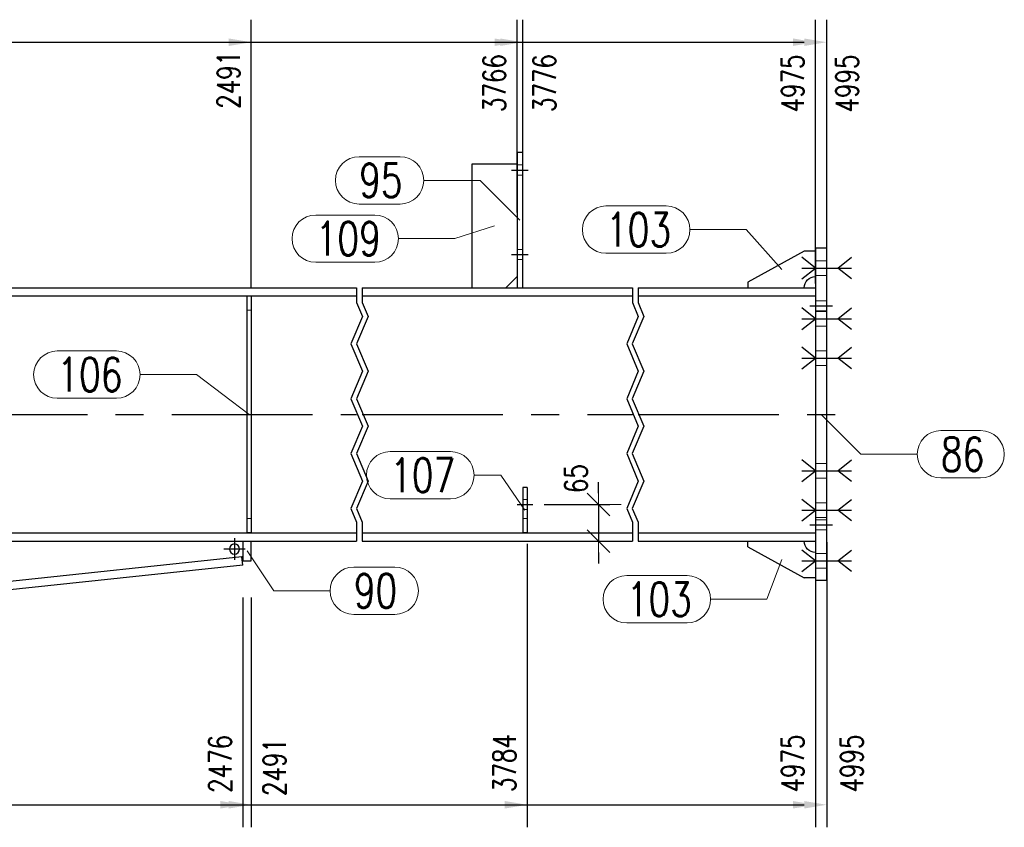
# Model space of a CAD drawing. Header units: millimetres. Extents: x 3536 to 4290, y 11030 to 11491.
# Tile 50 of 102: x 3695 to 3782, y 11245 to 11317. Entities that reach past the tile are written whole.
import ezdxf

# ---------------------------------------------------------------- set-up
doc = ezdxf.new("R2010")
doc.units = ezdxf.units.MM
doc.header["$LTSCALE"] = 10
doc.linetypes.add('HIDDEN', pattern=[0.375, 0.25, -0.125])
doc.linetypes.add('MITTE', pattern=[2, 1.25, -0.25, 0.25, -0.25])
doc.layers.get('Defpoints').update_dxf_attribs({"color": 1})
for name, color, linetype in [('PS_BOLT', 4, 'Continuous'), ('PS_MID', 5, 'MITTE'), ('PS_SHAPE', 3, 'Continuous')]:
    doc.layers.add(name, color=color, linetype=linetype)
for name, color, linetype, lineweight in [('PS_DIM', 4, 'Continuous', 13), ('PS_Hidden', 2, 'HIDDEN', 9), ('PS_Pos', 1, 'Continuous', 15), ('PS_SOLID', 7, 'Continuous', 30)]:
    doc.layers.add(name, color=color, linetype=linetype, lineweight=lineweight)
doc.styles.add('simplex', font='simplex.shx', dxfattribs={"width": 0.75})
doc.dimstyles.new('1_20_GŁ_DS1-LS20', dxfattribs={"dimtxt": 2, "dimasz": 2, "dimexe": 2, "dimexo": 5, "dimgap": 1, "dimtad": 1, "dimjust": 4, "dimdec": 0, "dimlfac": 20, "dimtxsty": 'simplex', "dimblk1": 'NONE', "dimsah": 1, "dimcen": 2, "dimclrd": 256, "dimclre": 256, "dimclrt": 4, "dimadec": 1, "dimazin": 0, "dimtfac": 1, "dimtdec": 0, "dimtmove": 2, "dimatfit": 3, "dimfxl": 1, "dimarcsym": 0})
doc.dimstyles.new('1_20_PRZ', dxfattribs={"dimtxt": 2, "dimasz": 1, "dimexe": 2, "dimexo": 5, "dimgap": 1, "dimtad": 1, "dimdec": 0, "dimlfac": 20, "dimtxsty": 'simplex', "dimblk": 'dimznak', "dimcen": 2, "dimse1": 1, "dimse2": 1, "dimclrd": 256, "dimclrt": 4, "dimadec": 1, "dimazin": 0, "dimtfac": 1, "dimtdec": 0, "dimtix": 1, "dimtmove": 2, "dimatfit": 3, "dimldrblk": 'dim-grot', "dimfxl": 1, "dimarcsym": 0})
doc.dimstyles.new('1_20_SC', dxfattribs={"dimtxt": 2, "dimasz": 1, "dimexe": 1, "dimexo": 1, "dimgap": 1, "dimtad": 1, "dimdec": 0, "dimlfac": 20, "dimtxsty": 'simplex', "dimblk": 'dimznak', "dimcen": 2, "dimclrd": 256, "dimclre": 256, "dimclrt": 4, "dimadec": 1, "dimazin": 0, "dimtfac": 1, "dimtdec": 0, "dimtix": 1, "dimtmove": 2, "dimatfit": 3, "dimldrblk": 'dim-grot', "dimfxl": 1, "dimarcsym": 0})

# ---------------------------------------------------------------- blocks, each defined once
blk = doc.blocks.new('dimznak')
at = {"color": 0}
for points in [[(0, 2), (0, -2)], [(-2, 0), (2, 0)]]:
    blk.add_lwpolyline(points, dxfattribs=at)
at = {"color": 2}
blk.add_lwpolyline([(1, 1), (-1, -1)], dxfattribs=at)
blk = doc.blocks.new('*D12')
at = {"layer": 'Defpoints', "color": 0, "transparency": 16777216}
for p in [(3593.338, 11270.899), (3724.85, 11270.899), (3671.281, 11268.902), (3714.669, 11269.518), (3594.85, 11256.73)]:
    blk.add_point(p, dxfattribs=at)
at = {"layer": 'PS_DIM', "lineweight": -2, "transparency": 16777216}
blk.add_arc((3727.613, 11270.899), 56.367, 181.01649, 185.07551, dxfattribs=at)
for p, rotation in [((3671.246, 11270.899), 90.50824550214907), ((3671.564, 11264.917), 275.5837572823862)]:
    blk.add_blockref('dimznak', p, dxfattribs=dict(at, rotation=rotation))
at = {"layer": 'PS_DIM', "color": 4, "transparency": 16777216, "insert": (3673.513, 11268.02), "char_height": 2, "attachment_point": 5, "rotation": 273.046, "style": 'simplex'}
blk.add_mtext('6,1°', dxfattribs=at)
blk = doc.blocks.new('dim-grot')
blk.add_hatch(color=256).paths.add_polyline_path([(0, 0), (-2, 0.5), (-2, -0.5)])
blk.add_lwpolyline([(0, 0), (-2, 0.5), (-2, -0.5), (0, 0)])
blk = doc.blocks.new('*D13')
at = {"layer": 'Defpoints', "color": 0, "transparency": 16777216}
for p in [(3590.565, 11296.879), (3598.014, 11292.669), (3724.85, 11292.669), (3597.382, 11283.25), (3595.022, 11255.117)]:
    blk.add_point(p, dxfattribs=at)
at = {"layer": 'PS_DIM', "lineweight": -2, "transparency": 16777216}
blk.add_arc((3591.014, 11292.669), 11.369, 281.13309, 354.95891, dxfattribs=at)
for p, rotation in [((3602.384, 11292.669), 87.47945724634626), ((3592.221, 11281.364), 188.6125455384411)]:
    blk.add_blockref('dimznak', p, dxfattribs=dict(at, rotation=rotation))
at = {"layer": 'PS_DIM', "color": 4, "transparency": 16777216, "insert": (3597.84, 11286.533), "char_height": 2, "attachment_point": 5, "rotation": 48.046, "style": 'simplex'}
blk.add_mtext('83,9°', dxfattribs=at)
blk = doc.blocks.new('*D27')
at = {"layer": 'Defpoints', "color": 0, "transparency": 16777216}
for p in [(3740.5, 11274.149), (3740.5, 11270.899), (3746.331, 11270.899)]:
    blk.add_point(p, dxfattribs=at)
at = {"layer": 'PS_DIM', "lineweight": -2, "transparency": 16777216}
for p, q in [((3746.331, 11275.149), (3746.331, 11276.149)), ((3741.5, 11274.149), (3747.331, 11274.149)), ((3746.331, 11274.149), (3746.331, 11270.899)), ((3741.5, 11270.899), (3747.331, 11270.899)), ((3746.331, 11269.899), (3746.331, 11268.899))]:
    blk.add_line(p, q, dxfattribs=at)
for p, rotation in [((3746.331, 11274.149), 270), ((3746.331, 11270.899), 90)]:
    blk.add_blockref('dimznak', p, dxfattribs=dict(at, rotation=rotation))
at = {"layer": 'PS_DIM', "color": 4, "transparency": 16777216, "insert": (3744.331, 11276.449), "char_height": 2, "attachment_point": 5, "rotation": 90, "style": 'simplex'}
blk.add_mtext('65', dxfattribs=at)
blk = doc.blocks.new('*D57')
at = {"layer": 'Defpoints', "color": 0, "transparency": 16777216}
for p in [(3715.5, 11315.201), (3715.5, 11288.366), (3590.936, 11270.899)]:
    blk.add_point(p, dxfattribs=at)
at = {"layer": 'PS_DIM', "lineweight": -2, "transparency": 16777216}
for p, q in [((3590.936, 11275.899), (3590.936, 11317.201)), ((3715.5, 11293.366), (3715.5, 11317.201)), ((3590.936, 11315.201), (3713.5, 11315.201))]:
    blk.add_line(p, q, dxfattribs=at)
at = {"layer": 'PS_DIM', "transparency": 16777216}
blk.add_solid([(3713.5, 11315.535), (3713.5, 11314.868), (3715.5, 11315.201)], dxfattribs=at)
at = {"layer": 'PS_DIM', "color": 4, "transparency": 16777216, "insert": (3713.48, 11311.86), "char_height": 2, "attachment_point": 5, "rotation": 90, "style": 'simplex'}
blk.add_mtext('2491', dxfattribs=at)
blk = doc.blocks.new('_None')
blk = doc.blocks.new('*D58')
at = {"layer": 'Defpoints', "color": 0, "transparency": 16777216}
for p in [(3739.1, 11315.201), (3739.1, 11295.071), (3590.936, 11270.899)]:
    blk.add_point(p, dxfattribs=at)
at = {"layer": 'PS_DIM', "lineweight": -2, "transparency": 16777216}
for p, q in [((3590.936, 11275.899), (3590.936, 11317.201)), ((3739.1, 11300.071), (3739.1, 11317.201)), ((3590.936, 11315.201), (3737.1, 11315.201))]:
    blk.add_line(p, q, dxfattribs=at)
at = {"layer": 'PS_DIM', "transparency": 16777216}
blk.add_solid([(3737.1, 11315.535), (3737.1, 11314.868), (3739.1, 11315.201)], dxfattribs=at)
at = {"layer": 'PS_DIM', "color": 4, "transparency": 16777216, "insert": (3737.08, 11311.574), "char_height": 2, "attachment_point": 5, "rotation": 90, "style": 'simplex'}
blk.add_mtext('3766', dxfattribs=at)
blk = doc.blocks.new('*D59')
at = {"layer": 'Defpoints', "color": 0, "transparency": 16777216}
for p in [(3739.6, 11315.201), (3739.6, 11295.041), (3590.936, 11270.899)]:
    blk.add_point(p, dxfattribs=at)
at = {"layer": 'PS_DIM', "lineweight": -2, "transparency": 16777216}
for p, q in [((3590.936, 11275.899), (3590.936, 11317.201)), ((3739.6, 11300.041), (3739.6, 11317.201)), ((3590.936, 11315.201), (3737.6, 11315.201))]:
    blk.add_line(p, q, dxfattribs=at)
at = {"layer": 'PS_DIM', "transparency": 16777216}
blk.add_solid([(3737.6, 11315.535), (3737.6, 11314.868), (3739.6, 11315.201)], dxfattribs=at)
at = {"layer": 'PS_DIM', "color": 4, "transparency": 16777216, "insert": (3741.53, 11311.574), "char_height": 2, "attachment_point": 5, "rotation": 90, "style": 'simplex'}
blk.add_mtext('3776', dxfattribs=at)
blk = doc.blocks.new('*D60')
at = {"layer": 'Defpoints', "color": 0, "transparency": 16777216}
for p in [(3765.6, 11315.201), (3765.6, 11288.777), (3590.936, 11270.899)]:
    blk.add_point(p, dxfattribs=at)
at = {"layer": 'PS_DIM', "lineweight": -2, "transparency": 16777216}
for p, q in [((3590.936, 11275.899), (3590.936, 11317.201)), ((3765.6, 11293.777), (3765.6, 11317.201)), ((3590.936, 11315.201), (3763.6, 11315.201))]:
    blk.add_line(p, q, dxfattribs=at)
at = {"layer": 'PS_DIM', "transparency": 16777216}
blk.add_solid([(3763.6, 11315.535), (3763.6, 11314.868), (3765.6, 11315.201)], dxfattribs=at)
at = {"layer": 'PS_DIM', "color": 4, "transparency": 16777216, "insert": (3763.58, 11311.539), "char_height": 2, "attachment_point": 5, "rotation": 90, "style": 'simplex'}
blk.add_mtext('4975', dxfattribs=at)
blk = doc.blocks.new('*D61')
at = {"layer": 'Defpoints', "color": 0, "transparency": 16777216}
for p in [(3766.6, 11315.201), (3766.6, 11288.747), (3590.936, 11270.899)]:
    blk.add_point(p, dxfattribs=at)
at = {"layer": 'PS_DIM', "lineweight": -2, "transparency": 16777216}
for p, q in [((3590.936, 11275.899), (3590.936, 11317.201)), ((3766.6, 11293.747), (3766.6, 11317.201)), ((3590.936, 11315.201), (3764.6, 11315.201))]:
    blk.add_line(p, q, dxfattribs=at)
at = {"layer": 'PS_DIM', "transparency": 16777216}
blk.add_solid([(3764.6, 11315.535), (3764.6, 11314.868), (3766.6, 11315.201)], dxfattribs=at)
at = {"layer": 'PS_DIM', "color": 4, "transparency": 16777216, "insert": (3768.413, 11311.539), "char_height": 2, "attachment_point": 5, "rotation": 90, "style": 'simplex'}
blk.add_mtext('4995', dxfattribs=at)
blk = doc.blocks.new('*D65')
at = {"layer": 'Defpoints', "color": 0, "transparency": 16777216}
for p in [(3590.936, 11270.899), (3714.75, 11270.899), (3714.75, 11247.486)]:
    blk.add_point(p, dxfattribs=at)
at = {"layer": 'PS_DIM', "lineweight": -2, "transparency": 16777216}
for p, q in [((3590.936, 11265.899), (3590.936, 11245.486)), ((3714.75, 11265.899), (3714.75, 11245.486)), ((3590.936, 11247.486), (3712.75, 11247.486))]:
    blk.add_line(p, q, dxfattribs=at)
at = {"layer": 'PS_DIM', "transparency": 16777216}
blk.add_solid([(3712.75, 11247.82), (3712.75, 11247.153), (3714.75, 11247.486)], dxfattribs=at)
at = {"layer": 'PS_DIM', "color": 4, "transparency": 16777216, "insert": (3712.73, 11251.113), "char_height": 2, "attachment_point": 5, "rotation": 90, "style": 'simplex'}
blk.add_mtext('2476', dxfattribs=at)
blk = doc.blocks.new('*D66')
at = {"layer": 'Defpoints', "color": 0, "transparency": 16777216}
for p in [(3590.936, 11270.899), (3715.5, 11270.899), (3715.5, 11247.486)]:
    blk.add_point(p, dxfattribs=at)
at = {"layer": 'PS_DIM', "lineweight": -2, "transparency": 16777216}
for p, q in [((3590.936, 11265.899), (3590.936, 11245.486)), ((3715.5, 11265.899), (3715.5, 11245.486)), ((3590.936, 11247.486), (3713.5, 11247.486))]:
    blk.add_line(p, q, dxfattribs=at)
at = {"layer": 'PS_DIM', "transparency": 16777216}
blk.add_solid([(3713.5, 11247.82), (3713.5, 11247.153), (3715.5, 11247.486)], dxfattribs=at)
at = {"layer": 'PS_DIM', "color": 4, "transparency": 16777216, "insert": (3717.559, 11250.828), "char_height": 2, "attachment_point": 5, "rotation": 90, "style": 'simplex'}
blk.add_mtext('2491', dxfattribs=at)
blk = doc.blocks.new('*D67')
at = {"layer": 'Defpoints', "color": 0, "transparency": 16777216}
for p in [(3740, 11275.649), (3590.936, 11270.899), (3740, 11247.486)]:
    blk.add_point(p, dxfattribs=at)
at = {"layer": 'PS_DIM', "lineweight": -2, "transparency": 16777216}
for p, q in [((3740, 11270.649), (3740, 11245.486)), ((3590.936, 11265.899), (3590.936, 11245.486)), ((3590.936, 11247.486), (3738, 11247.486))]:
    blk.add_line(p, q, dxfattribs=at)
at = {"layer": 'PS_DIM', "transparency": 16777216}
blk.add_solid([(3738, 11247.82), (3738, 11247.153), (3740, 11247.486)], dxfattribs=at)
at = {"layer": 'PS_DIM', "color": 4, "transparency": 16777216, "insert": (3737.98, 11251.185), "char_height": 2, "attachment_point": 5, "rotation": 90, "style": 'simplex'}
blk.add_mtext('3784', dxfattribs=at)
blk = doc.blocks.new('*D68')
at = {"layer": 'Defpoints', "color": 0, "transparency": 16777216}
for p in [(3765.6, 11275.853), (3590.936, 11270.899), (3765.6, 11247.486)]:
    blk.add_point(p, dxfattribs=at)
at = {"layer": 'PS_DIM', "lineweight": -2, "transparency": 16777216}
for p, q in [((3765.6, 11270.853), (3765.6, 11245.486)), ((3590.936, 11265.899), (3590.936, 11245.486)), ((3590.936, 11247.486), (3763.6, 11247.486))]:
    blk.add_line(p, q, dxfattribs=at)
at = {"layer": 'PS_DIM', "transparency": 16777216}
blk.add_solid([(3763.6, 11247.82), (3763.6, 11247.153), (3765.6, 11247.486)], dxfattribs=at)
at = {"layer": 'PS_DIM', "color": 4, "transparency": 16777216, "insert": (3763.58, 11251.149), "char_height": 2, "attachment_point": 5, "rotation": 90, "style": 'simplex'}
blk.add_mtext('4975', dxfattribs=at)
blk = doc.blocks.new('*D69')
at = {"layer": 'Defpoints', "color": 0, "transparency": 16777216}
for p in [(3766.6, 11275.807), (3590.936, 11270.899), (3766.6, 11247.486)]:
    blk.add_point(p, dxfattribs=at)
at = {"layer": 'PS_DIM', "lineweight": -2, "transparency": 16777216}
for p, q in [((3766.6, 11270.807), (3766.6, 11245.486)), ((3590.936, 11265.899), (3590.936, 11245.486)), ((3590.936, 11247.486), (3764.6, 11247.486))]:
    blk.add_line(p, q, dxfattribs=at)
at = {"layer": 'PS_DIM', "transparency": 16777216}
blk.add_solid([(3764.6, 11247.82), (3764.6, 11247.153), (3766.6, 11247.486)], dxfattribs=at)
at = {"layer": 'PS_DIM', "color": 4, "transparency": 16777216, "insert": (3768.825, 11251.149), "char_height": 2, "attachment_point": 5, "rotation": 90, "style": 'simplex'}
blk.add_mtext('4995', dxfattribs=at)
blk = doc.blocks.new('*X540')
at = {"color": 30, "linetype": 'Continuous'}
for p, q in [((3765.6, 11277.149), (3764.4, 11278.109)), ((3767.6, 11277.149), (3768.8, 11278.109)), ((3764.4, 11276.189), (3765.6, 11277.149)), ((3764.4, 11277.149), (3768.8, 11277.149)), ((3768.8, 11276.189), (3767.6, 11277.149))]:
    blk.add_line(p, q, dxfattribs=at)
blk = doc.blocks.new('*X542')
at = {"color": 30, "linetype": 'Continuous'}
for p, q in [((3765.6, 11295.149), (3764.4, 11296.109)), ((3767.6, 11295.149), (3768.8, 11296.109)), ((3764.4, 11294.189), (3765.6, 11295.149)), ((3764.4, 11295.149), (3768.8, 11295.149)), ((3768.8, 11294.189), (3767.6, 11295.149))]:
    blk.add_line(p, q, dxfattribs=at)
blk = doc.blocks.new('*X544')
at = {"color": 30, "linetype": 'Continuous'}
for p, q in [((3765.6, 11290.649), (3764.4, 11291.609)), ((3767.6, 11290.649), (3768.8, 11291.609)), ((3764.4, 11289.689), (3765.6, 11290.649)), ((3764.4, 11290.649), (3768.8, 11290.649)), ((3768.8, 11289.689), (3767.6, 11290.649))]:
    blk.add_line(p, q, dxfattribs=at)
blk = doc.blocks.new('*X545')
at = {"color": 30, "linetype": 'Continuous'}
for p, q in [((3765.6, 11290.649), (3764.4, 11291.609)), ((3767.6, 11290.649), (3768.8, 11291.609)), ((3764.4, 11289.689), (3765.6, 11290.649)), ((3764.4, 11290.649), (3768.8, 11290.649)), ((3768.8, 11289.689), (3767.6, 11290.649))]:
    blk.add_line(p, q, dxfattribs=at)
blk = doc.blocks.new('*X548')
at = {"color": 30, "linetype": 'Continuous'}
for p, q in [((3765.6, 11277.149), (3764.4, 11278.109)), ((3767.6, 11277.149), (3768.8, 11278.109)), ((3764.4, 11276.189), (3765.6, 11277.149)), ((3764.4, 11277.149), (3768.8, 11277.149)), ((3768.8, 11276.189), (3767.6, 11277.149))]:
    blk.add_line(p, q, dxfattribs=at)
blk = doc.blocks.new('*X551')
at = {"color": 1}
for p, q in [((3724.85, 11293.399), (3724.85, 11292.076)), ((3725.35, 11293.399), (3725.35, 11292.076)), ((3749.35, 11293.399), (3749.35, 11292.076)), ((3749.85, 11293.399), (3749.85, 11292.076)), ((3724.85, 11292.076), (3725.365, 11290.857)), ((3725.35, 11292.076), (3725.865, 11290.857)), ((3749.35, 11292.076), (3749.865, 11290.857)), ((3749.85, 11292.076), (3750.365, 11290.857)), ((3725.365, 11290.857), (3724.334, 11288.418)), ((3725.865, 11290.857), (3724.834, 11288.418)), ((3749.865, 11290.857), (3748.834, 11288.418)), ((3750.365, 11290.857), (3749.334, 11288.418)), ((3724.334, 11288.418), (3725.365, 11285.98)), ((3724.834, 11288.418), (3725.865, 11285.98)), ((3748.834, 11288.418), (3749.865, 11285.98)), ((3749.334, 11288.418), (3750.365, 11285.98)), ((3725.365, 11285.98), (3724.334, 11283.542)), ((3725.865, 11285.98), (3724.834, 11283.542)), ((3749.865, 11285.98), (3748.834, 11283.542)), ((3750.365, 11285.98), (3749.334, 11283.542)), ((3724.334, 11283.542), (3725.365, 11281.104)), ((3724.834, 11283.542), (3725.865, 11281.104)), ((3748.834, 11283.542), (3749.865, 11281.104)), ((3749.334, 11283.542), (3750.365, 11281.104)), ((3725.365, 11281.104), (3724.334, 11278.666)), ((3725.865, 11281.104), (3724.834, 11278.666)), ((3749.865, 11281.104), (3748.834, 11278.666)), ((3750.365, 11281.104), (3749.334, 11278.666)), ((3724.334, 11278.666), (3725.365, 11276.228)), ((3724.834, 11278.666), (3725.865, 11276.228)), ((3748.834, 11278.666), (3749.865, 11276.228)), ((3749.334, 11278.666), (3750.365, 11276.228)), ((3725.365, 11276.228), (3724.334, 11273.79)), ((3725.865, 11276.228), (3724.834, 11273.79)), ((3749.865, 11276.228), (3748.834, 11273.79)), ((3750.365, 11276.228), (3749.334, 11273.79)), ((3724.334, 11273.79), (3724.85, 11272.571)), ((3724.834, 11273.79), (3725.35, 11272.571)), ((3748.834, 11273.79), (3749.35, 11272.571)), ((3749.334, 11273.79), (3749.85, 11272.571)), ((3724.85, 11272.571), (3724.85, 11270.899)), ((3725.35, 11272.571), (3725.35, 11270.899)), ((3749.35, 11272.571), (3749.35, 11270.899)), ((3749.85, 11272.571), (3749.85, 11270.899))]:
    blk.add_line(p, q, dxfattribs=at)
at = {"layer": 'PS_Hidden', "color": 2, "linetype": 'HIDDEN'}
for p, q in [((3739.6, 11304.299), (3739.1, 11304.299)), ((3739.6, 11303.399), (3739.1, 11303.399)), ((3739.6, 11296.799), (3739.1, 11296.799)), ((3739.6, 11295.899), (3739.1, 11295.899)), ((3766.6, 11295.799), (3765.6, 11295.799)), ((3766.6, 11294.499), (3765.6, 11294.499)), ((3766.6, 11292.249), (3765.6, 11292.249)), ((3715.1, 11291.399), (3715.5, 11291.399)), ((3766.6, 11291.349), (3765.6, 11291.349)), ((3766.6, 11291.299), (3765.6, 11291.299)), ((3766.6, 11289.999), (3765.6, 11289.999)), ((3766.6, 11287.799), (3765.6, 11287.799)), ((3766.6, 11286.499), (3765.6, 11286.499)), ((3766.6, 11277.799), (3765.6, 11277.799)), ((3766.6, 11276.499), (3765.6, 11276.499)), ((3740, 11274.599), (3739.6, 11274.599)), ((3766.6, 11274.299), (3765.6, 11274.299)), ((3740, 11273.699), (3739.6, 11273.699)), ((3715.5, 11272.899), (3715.1, 11272.899)), ((3740, 11272.899), (3739.6, 11272.899)), ((3766.6, 11272.999), (3765.6, 11272.999)), ((3766.6, 11272.799), (3765.6, 11272.799)), ((3766.6, 11271.899), (3765.6, 11271.899)), ((3766.6, 11269.799), (3765.6, 11269.799)), ((3766.6, 11268.499), (3765.6, 11268.499))]:
    blk.add_line(p, q, dxfattribs=at)
at = {"layer": 'PS_MID', "color": 5, "linetype": 'MITTE'}
for p, q in [((3738.6, 11303.849), (3740.1, 11303.849)), ((3738.6, 11303.849), (3740.1, 11303.849)), ((3738.6, 11303.849), (3740.1, 11303.849)), ((3738.6, 11303.849), (3740.1, 11303.849)), ((3738.6, 11296.349), (3740.1, 11296.349)), ((3738.6, 11296.349), (3740.1, 11296.349)), ((3738.6, 11296.349), (3740.1, 11296.349)), ((3738.6, 11296.349), (3740.1, 11296.349)), ((3765.1, 11295.149), (3767.1, 11295.149)), ((3765.1, 11295.149), (3767.1, 11295.149)), ((3765.1, 11291.799), (3767.1, 11291.799)), ((3765.1, 11291.799), (3767.1, 11291.799)), ((3765.1, 11290.649), (3767.1, 11290.649)), ((3765.1, 11290.649), (3767.1, 11290.649)), ((3765.1, 11287.149), (3767.1, 11287.149)), ((3765.1, 11287.149), (3767.1, 11287.149)), ((3588.436, 11282.149), (3724.85, 11282.149)), ((3725.35, 11282.149), (3749.35, 11282.149)), ((3749.85, 11282.149), (3768.1, 11282.149)), ((3765.1, 11277.149), (3767.1, 11277.149)), ((3765.1, 11277.149), (3767.1, 11277.149)), ((3739.1, 11274.149), (3740.5, 11274.149)), ((3739.1, 11274.149), (3740.5, 11274.149)), ((3765.1, 11273.649), (3767.1, 11273.649)), ((3765.1, 11273.649), (3767.1, 11273.649)), ((3765.1, 11272.349), (3767.1, 11272.349)), ((3765.1, 11272.349), (3767.1, 11272.349)), ((3714, 11271.149), (3714, 11269.249)), ((3714.95, 11270.199), (3713.05, 11270.199)), ((3765.1, 11269.149), (3767.1, 11269.149)), ((3765.1, 11269.149), (3767.1, 11269.149))]:
    blk.add_line(p, q, dxfattribs=at)
at = {"layer": 'PS_SOLID', "color": 7, "linetype": 'Continuous'}
for p, q in [((3739.1, 11305.399), (3739.1, 11293.399)), ((3739.6, 11305.399), (3739.1, 11305.399)), ((3739.6, 11293.399), (3739.6, 11305.399)), ((3735.1, 11293.399), (3735.1, 11304.399)), ((3735.1, 11304.399), (3739.1, 11304.399)), ((3766.6, 11296.899), (3765.6, 11296.899)), ((3765.6, 11296.899), (3765.6, 11267.399)), ((3766.6, 11267.399), (3766.6, 11296.899)), ((3764.6, 11296.649), (3759.6, 11293.899)), ((3765.6, 11296.649), (3764.6, 11296.649)), ((3738.1, 11293.399), (3739.1, 11294.399)), ((3590.936, 11293.399), (3724.85, 11293.399)), ((3725.35, 11293.399), (3749.35, 11293.399)), ((3749.85, 11293.399), (3765.6, 11293.399)), ((3759.6, 11293.899), (3759.6, 11293.399)), ((3598.014, 11292.669), (3724.85, 11292.669)), ((3715.1, 11292.649), (3715.1, 11271.649)), ((3715.5, 11292.649), (3715.1, 11292.649)), ((3715.5, 11292.649), (3715.5, 11271.649)), ((3725.35, 11292.669), (3749.35, 11292.669)), ((3749.85, 11292.669), (3765.6, 11292.669)), ((3740, 11275.649), (3739.6, 11275.649)), ((3739.6, 11275.649), (3739.6, 11271.649)), ((3740, 11275.649), (3740, 11271.649)), ((3593.26, 11271.629), (3724.85, 11271.629)), ((3715.5, 11271.649), (3715.1, 11271.649)), ((3725.35, 11271.629), (3749.35, 11271.629)), ((3740, 11271.649), (3739.6, 11271.649)), ((3749.85, 11271.629), (3765.6, 11271.629)), ((3593.338, 11270.899), (3724.85, 11270.899)), ((3714.75, 11270.899), (3714.75, 11269.149)), ((3714.75, 11270.899), (3715.5, 11270.899)), ((3715.5, 11269.149), (3715.5, 11270.899)), ((3725.35, 11270.899), (3749.35, 11270.899)), ((3749.85, 11270.899), (3765.6, 11270.899)), ((3759.6, 11270.399), (3759.6, 11270.899)), ((3759.6, 11270.399), (3764.6, 11267.649)), ((3714.669, 11269.518), (3594.85, 11256.73)), ((3714.749, 11268.772), (3594.93, 11255.984)), ((3714.75, 11269.526), (3714.669, 11269.518)), ((3714.749, 11268.772), (3714.669, 11269.518)), ((3714.75, 11269.149), (3715.5, 11269.149)), ((3765.6, 11267.649), (3764.6, 11267.649)), ((3766.6, 11267.399), (3765.6, 11267.399))]:
    blk.add_line(p, q, dxfattribs=at)
at = {"layer": 'PS_SOLID', "color": 7, "extrusion": (0, 0, -1)}
blk.add_circle((-3714, 11270.199), 0.45, dxfattribs=at)
at = {"layer": 'PS_SOLID', "extrusion": (0, 0, -1)}
for centre, start, end in [((-3765.6, 11293.399), 0, 90), ((-3765.6, 11270.899), 270, 360)]:
    blk.add_arc(centre, 1, start, end, dxfattribs=at)
blk = doc.blocks.new('*X552')
at = {"color": 30, "linetype": 'Continuous'}
for p, q in [((3765.6, 11287.149), (3764.4, 11288.109)), ((3767.6, 11287.149), (3768.8, 11288.109)), ((3764.4, 11286.189), (3765.6, 11287.149)), ((3764.4, 11287.149), (3768.8, 11287.149)), ((3768.8, 11286.189), (3767.6, 11287.149))]:
    blk.add_line(p, q, dxfattribs=at)
blk = doc.blocks.new('*X554')
at = {"color": 30, "linetype": 'Continuous'}
for p, q in [((3765.6, 11273.649), (3764.4, 11274.609)), ((3767.6, 11273.649), (3768.8, 11274.609)), ((3764.4, 11272.689), (3765.6, 11273.649)), ((3764.4, 11273.649), (3768.8, 11273.649)), ((3768.8, 11272.689), (3767.6, 11273.649))]:
    blk.add_line(p, q, dxfattribs=at)
blk = doc.blocks.new('*X555')
at = {"color": 30, "linetype": 'Continuous'}
for p, q in [((3765.6, 11273.649), (3764.4, 11274.609)), ((3767.6, 11273.649), (3768.8, 11274.609)), ((3764.4, 11272.689), (3765.6, 11273.649)), ((3764.4, 11273.649), (3768.8, 11273.649)), ((3768.8, 11272.689), (3767.6, 11273.649))]:
    blk.add_line(p, q, dxfattribs=at)
blk = doc.blocks.new('*X557')
at = {"color": 30, "linetype": 'Continuous'}
for p, q in [((3765.6, 11269.149), (3764.4, 11270.109)), ((3767.6, 11269.149), (3768.8, 11270.109)), ((3764.4, 11268.189), (3765.6, 11269.149)), ((3764.4, 11269.149), (3768.8, 11269.149)), ((3768.8, 11268.189), (3767.6, 11269.149))]:
    blk.add_line(p, q, dxfattribs=at)
blk = doc.blocks.new('*X561')
at = {"color": 30, "linetype": 'Continuous'}
for p, q in [((3765.6, 11269.149), (3764.4, 11270.109)), ((3767.6, 11269.149), (3768.8, 11270.109)), ((3764.4, 11268.189), (3765.6, 11269.149)), ((3764.4, 11269.149), (3768.8, 11269.149)), ((3768.8, 11268.189), (3767.6, 11269.149))]:
    blk.add_line(p, q, dxfattribs=at)
blk = doc.blocks.new('*X564')
at = {"color": 30, "linetype": 'Continuous'}
for p, q in [((3765.6, 11295.149), (3764.4, 11296.109)), ((3767.6, 11295.149), (3768.8, 11296.109)), ((3764.4, 11294.189), (3765.6, 11295.149)), ((3764.4, 11295.149), (3768.8, 11295.149)), ((3768.8, 11294.189), (3767.6, 11295.149))]:
    blk.add_line(p, q, dxfattribs=at)
blk = doc.blocks.new('*X566')
at = {"color": 30, "linetype": 'Continuous'}
for p, q in [((3765.6, 11287.149), (3764.4, 11288.109)), ((3767.6, 11287.149), (3768.8, 11288.109)), ((3764.4, 11286.189), (3765.6, 11287.149)), ((3764.4, 11287.149), (3768.8, 11287.149)), ((3768.8, 11286.189), (3767.6, 11287.149))]:
    blk.add_line(p, q, dxfattribs=at)
blk = doc.blocks.new('*X572')
at = {"color": 1}
for p, q in [((3766.1, 11282.149), (3769.635, 11278.614)), ((3776.735, 11280.714), (3780.271, 11280.714)), ((3769.635, 11278.614), (3774.635, 11278.614)), ((3776.735, 11276.514), (3780.271, 11276.514))]:
    blk.add_line(p, q, dxfattribs=at)
for centre, start, end in [((3776.735, 11278.614), 90, 270), ((3780.271, 11278.614), 270, 90)]:
    blk.add_arc(centre, 2.1, start, end, dxfattribs=at)
at = {"color": 2, "style": 'simplex', "width": 0.75}
blk.add_text('86', height=3, dxfattribs=at).set_placement((3776.735, 11277.114))
blk = doc.blocks.new('*X573')
at = {"color": 1}
for p, q in [((3746.997, 11300.66), (3752.355, 11300.66)), ((3754.455, 11298.56), (3759.455, 11298.56)), ((3762.6, 11295.024), (3759.455, 11298.56)), ((3746.997, 11296.46), (3752.355, 11296.46))]:
    blk.add_line(p, q, dxfattribs=at)
for centre, start, end in [((3746.997, 11298.56), 90, 270), ((3752.355, 11298.56), 270, 90)]:
    blk.add_arc(centre, 2.1, start, end, dxfattribs=at)
at = {"color": 2, "style": 'simplex', "width": 0.75}
blk.add_text('103', height=3, dxfattribs=at).set_placement((3746.997, 11297.06))
blk = doc.blocks.new('*X574')
at = {"color": 1}
for p, q in [((3727.829, 11278.854), (3733.186, 11278.854)), ((3735.286, 11276.754), (3737.65, 11276.754)), ((3739.8, 11273.649), (3737.65, 11276.754)), ((3727.829, 11274.654), (3733.186, 11274.654))]:
    blk.add_line(p, q, dxfattribs=at)
for centre, start, end in [((3727.829, 11276.754), 90, 270), ((3733.186, 11276.754), 270, 90)]:
    blk.add_arc(centre, 2.1, start, end, dxfattribs=at)
at = {"color": 2, "style": 'simplex', "width": 0.75}
blk.add_text('107', height=3, dxfattribs=at).set_placement((3727.829, 11275.254))
blk = doc.blocks.new('*X575')
at = {"color": 1}
for p, q in [((3727.829, 11278.854), (3733.186, 11278.854)), ((3735.286, 11276.754), (3737.65, 11276.754)), ((3739.8, 11273.649), (3737.65, 11276.754)), ((3727.829, 11274.654), (3733.186, 11274.654))]:
    blk.add_line(p, q, dxfattribs=at)
for centre, start, end in [((3727.829, 11276.754), 90, 270), ((3733.186, 11276.754), 270, 90)]:
    blk.add_arc(centre, 2.1, start, end, dxfattribs=at)
at = {"color": 2, "style": 'simplex', "width": 0.75}
blk.add_text('107', height=3, dxfattribs=at).set_placement((3727.829, 11275.254))
blk = doc.blocks.new('*X576')
at = {"color": 1}
for p, q in [((3762.6, 11269.274), (3761.293, 11265.739)), ((3748.836, 11267.839), (3754.193, 11267.839)), ((3756.293, 11265.739), (3761.293, 11265.739)), ((3748.836, 11263.639), (3754.193, 11263.639))]:
    blk.add_line(p, q, dxfattribs=at)
for centre, start, end in [((3748.836, 11265.739), 90, 270), ((3754.193, 11265.739), 270, 90)]:
    blk.add_arc(centre, 2.1, start, end, dxfattribs=at)
at = {"color": 2, "style": 'simplex', "width": 0.75}
blk.add_text('103', height=3, dxfattribs=at).set_placement((3748.836, 11264.239))
blk = doc.blocks.new('*X577')
at = {"color": 1}
for p, q in [((3725.071, 11305.035), (3728.714, 11305.035)), ((3730.814, 11302.935), (3735.814, 11302.935)), ((3739.35, 11299.399), (3735.814, 11302.935)), ((3725.071, 11300.835), (3728.714, 11300.835))]:
    blk.add_line(p, q, dxfattribs=at)
for centre, start, end in [((3725.071, 11302.935), 90, 270), ((3728.714, 11302.935), 270, 90)]:
    blk.add_arc(centre, 2.1, start, end, dxfattribs=at)
at = {"color": 2, "style": 'simplex', "width": 0.75}
blk.add_text('95', height=3, dxfattribs=at).set_placement((3725.071, 11301.435))
blk = doc.blocks.new('*X578')
at = {"color": 1}
for p, q in [((3721.214, 11299.858), (3726.464, 11299.858)), ((3737.1, 11298.899), (3733.564, 11297.758)), ((3728.564, 11297.758), (3733.564, 11297.758)), ((3721.214, 11295.658), (3726.464, 11295.658))]:
    blk.add_line(p, q, dxfattribs=at)
for centre, start, end in [((3721.214, 11297.758), 90, 270), ((3726.464, 11297.758), 270, 90)]:
    blk.add_arc(centre, 2.1, start, end, dxfattribs=at)
at = {"color": 2, "style": 'simplex', "width": 0.75}
blk.add_text('109', height=3, dxfattribs=at).set_placement((3721.214, 11296.258))
blk = doc.blocks.new('*X584')
at = {"color": 1}
for p, q in [((3698.267, 11287.785), (3703.517, 11287.785)), ((3705.617, 11285.685), (3710.617, 11285.685)), ((3715.3, 11282.149), (3710.617, 11285.685)), ((3698.267, 11283.585), (3703.517, 11283.585))]:
    blk.add_line(p, q, dxfattribs=at)
for centre, start, end in [((3698.267, 11285.685), 90, 270), ((3703.517, 11285.685), 270, 90)]:
    blk.add_arc(centre, 2.1, start, end, dxfattribs=at)
at = {"color": 2, "style": 'simplex', "width": 0.75}
blk.add_text('106', height=3, dxfattribs=at).set_placement((3698.267, 11284.185))
blk = doc.blocks.new('*X585')
at = {"color": 1}
for p, q in [((3698.267, 11287.785), (3703.517, 11287.785)), ((3705.617, 11285.685), (3710.617, 11285.685)), ((3715.3, 11282.149), (3710.617, 11285.685)), ((3698.267, 11283.585), (3703.517, 11283.585))]:
    blk.add_line(p, q, dxfattribs=at)
for centre, start, end in [((3698.267, 11285.685), 90, 270), ((3703.517, 11285.685), 270, 90)]:
    blk.add_arc(centre, 2.1, start, end, dxfattribs=at)
at = {"color": 2, "style": 'simplex', "width": 0.75}
blk.add_text('106', height=3, dxfattribs=at).set_placement((3698.267, 11284.185))
blk = doc.blocks.new('*X586')
at = {"color": 1}
for p, q in [((3715.125, 11270.024), (3717.497, 11266.489)), ((3724.597, 11268.589), (3728.24, 11268.589)), ((3717.497, 11266.489), (3722.497, 11266.489)), ((3724.597, 11264.389), (3728.24, 11264.389))]:
    blk.add_line(p, q, dxfattribs=at)
for centre, start, end in [((3724.597, 11266.489), 90, 270), ((3728.24, 11266.489), 270, 90)]:
    blk.add_arc(centre, 2.1, start, end, dxfattribs=at)
at = {"color": 2, "style": 'simplex', "width": 0.75}
blk.add_text('90', height=3, dxfattribs=at).set_placement((3724.597, 11264.989))

msp = doc.modelspace()

# ---------------------------------------------------------------- block references
at = {"layer": 'PS_BOLT', "color": 30}
for name in ['*X542', '*X564', '*X544', '*X545', '*X552', '*X566', '*X540', '*X548', '*X554', '*X555', '*X557', '*X561']:
    msp.add_blockref(name, (0, 0), dxfattribs=at)
at = {"layer": 'PS_Pos'}
for name in ['*X577', '*X573', '*X578', '*X584', '*X585', '*X572', '*X574', '*X575', '*X586', '*X576']:
    msp.add_blockref(name, (0, 0), dxfattribs=at)
at = {"layer": 'PS_SHAPE'}
msp.add_blockref('*X551', (0, 0), dxfattribs=at)

# ---------------------------------------------------------------- dimensions: what is measured, and where the dimension line sits
at = {"layer": 'PS_DIM'}
for base, p2, picture, middle in [((3715.5, 11315.201), (3715.5, 11288.366), '*D57', (3713.48, 11311.86)), ((3714.75, 11247.486), (3714.75, 11270.899), '*D65', (3712.73, 11251.113)), ((3715.5, 11247.486), (3715.5, 11270.899), '*D66', (3717.559, 11250.828))]:
    dim = msp.add_linear_dim(base=base, p1=(3590.936, 11270.899), p2=p2, dimstyle='1_20_GŁ_DS1-LS20', dxfattribs=at)
    dim.commit()
    dim.dimension.update_dxf_attribs({"geometry": picture, "text_midpoint": middle, "dimtype": 128, "text_rotation": 90})
for base, p2, text, picture, middle in [((3739.1, 11315.201), (3739.1, 11295.071), '3766', '*D58', (3737.08, 11311.574)), ((3739.6, 11315.201), (3739.6, 11295.041), '3776', '*D59', (3741.53, 11311.574)), ((3765.6, 11315.201), (3765.6, 11288.777), '4975', '*D60', (3763.58, 11311.539)), ((3766.6, 11315.201), (3766.6, 11288.747), '4995', '*D61', (3768.413, 11311.539)), ((3765.6, 11247.486), (3765.6, 11275.853), '4975', '*D68', (3763.58, 11251.149)), ((3766.6, 11247.486), (3766.6, 11275.807), '4995', '*D69', (3768.825, 11251.149)), ((3740, 11247.486), (3740, 11275.649), '3784', '*D67', (3737.98, 11251.185))]:
    dim = msp.add_linear_dim(base=base, p1=(3590.936, 11270.899), p2=p2, text=text, dimstyle='1_20_GŁ_DS1-LS20', dxfattribs=at)
    dim.commit()
    dim.dimension.update_dxf_attribs({"geometry": picture, "text_midpoint": middle, "dimtype": 128, "text_rotation": 90})
for base, line1, line2, picture, middle in [((3597.382, 11283.25), ((3598.014, 11292.669), (3724.85, 11292.669)), ((3595.022, 11255.117), (3590.565, 11296.879)), '*D13', (3597.84, 11286.533)), ((3671.281, 11268.902), ((3593.338, 11270.899), (3724.85, 11270.899)), ((3714.669, 11269.518), (3594.85, 11256.73)), '*D12', (3673.513, 11268.02))]:
    dim = msp.add_angular_dim_2l(base=base, line1=line1, line2=line2, dimstyle='1_20_PRZ', dxfattribs=at)
    dim.commit()
    dim.dimension.update_dxf_attribs({"geometry": picture, "text_midpoint": middle})
dim = msp.add_linear_dim(base=(3746.331, 11270.899), p1=(3740.5, 11274.149), p2=(3740.5, 11270.899), angle=90, dimstyle='1_20_SC', dxfattribs=at)
dim.commit()
dim.dimension.update_dxf_attribs({"geometry": '*D27', "text_midpoint": (3744.331, 11276.449), "dimtype": 128})

doc.saveas('drawing.dxf')
